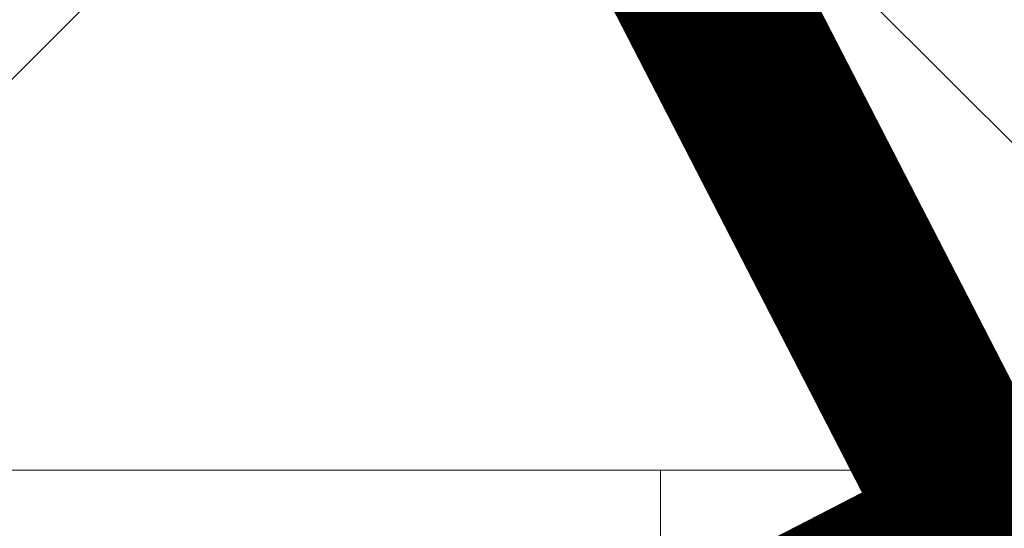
# Model space of a CAD drawing. Extents: x 7489187 to 7491099, y 5781939 to 5785132.
# Tile 25 of 217: x 7490382.299 to 7490383.368, y 5784336.688 to 5784337.24. Entities that reach past the tile are written whole.
import ezdxf
from ezdxf import colors
from ezdxf.entities.mleader import LeaderData, LeaderLine
from ezdxf.math import Vec2, Vec3

# ---------------------------------------------------------------- set-up
doc = ezdxf.new("R2010")
doc.units = 0
doc.header["$MEASUREMENT"] = 0
doc.linetypes.add('DYN_DIM', pattern=[1.0221568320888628, 0.2920448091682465, -0.7301120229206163])
doc.layers.get('0').update_dxf_attribs({"linetype": 'CONTINUOUS', "lineweight": 5})
doc.layers.get('Defpoints').update_dxf_attribs({"linetype": 'CONTINUOUS'})
doc.layers.get('Defpoints').transparency = 0.8
for name, color, linetype, lineweight in [('___wymiary', 1, 'CONTINUOUS', 20), ('___wysokość  - projektowana', 5, 'CONTINUOUS', 20), ('__PROJ_DR_szraf utwardzenia', 141, 'CONTINUOUS', 9), ('__PROJ_IS_sanitarka instalacja (myjnia)', 32, 'CONTINUOUS', 20), ('__PROJ_IS_woda instalacja', 5, 'CONTINUOUS', 20), ('_ISTN__DR_szraf zieleń', 8, 'CONTINUOUS', 30), ('_ISTN_ROZBIÓRKA_DR_szraf zieleń', 40, 'CONTINUOUS', 30), ('_ROZBIÓRKA_DR_szraf utwardzenia', 11, 'CONTINUOUS', 15), ('_ROZBIÓRKA_DR_szraf zieleń', 11, 'CONTINUOUS', 30)]:
    doc.layers.add(name, color=color, linetype=linetype, lineweight=lineweight)
doc.styles.add('Arial', font='arial.ttf')
doc.styles.add('ROMANS', font='romans.shx', dxfattribs={"width": 0.8})
doc.dimstyles.new('PZT-AS', dxfattribs={"dimtxt": 1, "dimasz": 0.5, "dimexe": 1, "dimexo": 1, "dimgap": 0.1, "dimtad": 0, "dimdec": 1, "dimrnd": 0.0005, "dimzin": 0, "dimdsep": 46, "dimtxsty": 'Arial', "dimblk": 'ARCHTICK', "dimcen": 0.5, "dimclrd": 256, "dimclre": 256, "dimclrt": 256, "dimazin": 0, "dimtfac": 1, "dimtdec": 1, "dimtofl": 0, "dimtmove": 0, "dimatfit": 3, "dimldrblk": 'ARCHTICK', "dimfxl": 0, "dimtolj": 1, "dimtzin": 0, "dimarcsym": 0})
pattern_1 = [(273.8880229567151, (-7489999.249338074, -5784190.541704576), (0.8197702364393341, -0.5070811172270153), [0, -0.76, 0, -0.85, 0, -0.8125]), (243.8880229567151, (-7489999.249338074, -5784190.541704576), (0.6853056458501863, -1.5180614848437), [0, -0.41, 0, -0.685, 0, -0.2625]), (203.8880229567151, (-7489998.908895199, -5784190.029529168), (-0.8595845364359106, -1.298303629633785), [0, -0.25, 0, -0.9, 0, -1.175]), (193.8880229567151, (-7489998.908895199, -5784190.029529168), (-0.466577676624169, -1.494684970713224), [0, -0.125, 0, -0.59, 0, -0.675])]

# ---------------------------------------------------------------- blocks, each defined once
blk = doc.blocks.new('EAWEQWEQE')
at = {"layer": '__PROJ_DR_szraf utwardzenia', "ltscale": 2}
h = blk.add_hatch(dxfattribs=at)
h.set_pattern_fill('AR-HBONE', color=256, scale=0.5, angle=45)
h.set_pattern_definition([(90, (-7489965.006917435, -5784369.251104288), (-2, 2), [6, -2]), (180, (-7489965.006917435, -5784367.251104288), (-2, 2), [6, -2])])
edge = h.paths.add_edge_path()
edge.add_line((86.03000000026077, 0.3200000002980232), (85.95000000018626, 1.150000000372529))
edge.add_line((85.95000000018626, 1.150000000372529), (85.99000000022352, 2.150000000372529))
edge.add_line((85.99000000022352, 2.150000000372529), (86.19000000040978, 3.129999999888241))
edge.add_line((86.19000000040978, 3.129999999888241), (86.54000000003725, 4.060000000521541))
edge.add_line((86.54000000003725, 4.060000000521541), (86.9141155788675, 4.745878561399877))
edge.add_line((86.9141155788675, 4.745878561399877), (83.19093015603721, 11.76064102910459))
edge.add_line((83.19093015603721, 11.76064102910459), (82.66000000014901, 11.41999999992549))
edge.add_line((82.66000000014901, 11.41999999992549), (72.50999999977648, 7.799999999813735))
edge.add_arc((72.24903874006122, 9.042990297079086), 1.270088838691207, 219.2149584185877, 281.85683428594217, ccw=False)
edge.add_line((71.26500000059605, 8.240000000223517), (71.04000000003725, 8.650000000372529))
edge.add_arc((69.92013106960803, 8.368443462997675), 1.154720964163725, 14.1127482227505, 101.495783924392)
edge.add_line((69.69000000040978, 9.5), (67.90297361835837, 8.8457025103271))
edge.add_line((67.90297361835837, 8.8457025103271), (69.27792074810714, 5.089185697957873))
edge.add_line((69.27792074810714, 5.089185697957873), (64.58257362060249, 3.37054805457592))
edge.add_line((64.58257362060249, 3.37054805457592), (63.20766350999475, 7.126825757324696))
edge.add_line((63.20766350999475, 7.126825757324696), (59.89222941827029, 5.914727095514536))
edge.add_arc((59.5485867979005, 6.853827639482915), 1.000000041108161, 245.5390053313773, 290.0989574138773, ccw=False)
edge.add_line((59.13451310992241, 5.943584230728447), (51.80837199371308, 9.276277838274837))
edge.add_line((51.80837199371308, 9.276277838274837), (51.35325031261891, 9.483314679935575))
edge.add_arc((51.56028715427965, 9.938436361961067), 0.4999999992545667, 155.5390046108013, 245.53900451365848, ccw=False)
edge.add_line((51.10516547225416, 10.14547320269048), (52.96849702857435, 14.24156833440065))
edge.add_line((52.96849702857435, 14.24156833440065), (49.69162090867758, 15.73223358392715))
edge.add_line((49.69162090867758, 15.73223358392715), (48.3458814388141, 12.77394263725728))
edge.add_arc((47.66319891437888, 13.08449789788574), 0.749999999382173, 155.5390047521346, 335.5390046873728, ccw=False)
edge.add_line((46.98051638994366, 13.39505315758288), (48.32625585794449, 16.35334410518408))
edge.add_line((48.32625585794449, 16.35334410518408), (45.04603271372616, 17.84553193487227))
edge.add_line((45.04603271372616, 17.84553193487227), (43.18270114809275, 13.74943678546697))
edge.add_arc((42.72757946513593, 13.95647362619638), 0.4999999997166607, 245.5390047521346, 335.5390046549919, ccw=False)
edge.add_line((42.52054262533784, 13.50135194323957), (42.06542093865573, 13.70838878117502))
edge.add_line((42.06542093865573, 13.70838878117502), (27.98965454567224, 6.455637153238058))
edge.add_arc((30.7378729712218, 1.122036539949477), 6.00000000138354, 117.2604726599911, 207.2604725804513)
edge.add_line((25.40427235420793, -1.626181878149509), (44.87081948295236, -39.4058528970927))
edge.add_arc((51.98228697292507, -35.74156167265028), 8.00000000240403, 207.2604725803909, 297.2604725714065)
edge.add_line((55.64657819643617, -42.85302916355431), (65.85764832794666, -37.5916207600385))
edge.add_arc((66.3156847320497, -38.48055419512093), 0.9999999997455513, 27.260472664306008, 117.26047266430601, ccw=False)
edge.add_line((67.20461816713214, -38.02251779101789), (69.0367637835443, -41.57825153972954))
edge.add_line((69.0367637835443, -41.57825153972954), (72.23692415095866, -39.92932048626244))
edge.add_line((72.23692415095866, -39.92932048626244), (70.40477853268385, -36.37358674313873))
edge.add_arc((71.29371196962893, -35.91555033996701), 1.000000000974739, 117.260472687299, 207.2604725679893, ccw=False)
edge.add_line((70.83567556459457, -35.02661690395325), (72.45092313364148, -34.19433615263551))
edge.add_line((72.45092313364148, -34.19433615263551), (100.212429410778, -20.30914882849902))
edge.add_line((100.212429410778, -20.30914882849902), (96.95837672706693, -14.17826786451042))
edge.add_line((96.95837672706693, -14.17826786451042), (96.28000000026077, -14.25999999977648))
edge.add_line((96.28000000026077, -14.25999999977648), (95.54999999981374, -14.21999999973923))
edge.add_line((95.54999999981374, -14.21999999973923), (94.81000000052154, -14.0699999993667))
edge.add_line((94.81000000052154, -14.0699999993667), (94.15000000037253, -13.75))
edge.add_line((94.15000000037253, -13.75), (93.59999999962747, -13.29999999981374))
edge.add_line((93.59999999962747, -13.29999999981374), (93.11395277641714, -12.74355050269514))
edge.add_line((93.11395277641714, -12.74355050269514), (86.03000000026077, 0.3200000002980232))
edge = h.paths.add_edge_path(flags=16)
edge.add_line((68.19818073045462, -26.82298227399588), (66.86477710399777, -27.51002606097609))
edge.add_arc((65.975839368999, -27.96806108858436), 1.000003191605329, -62.73945156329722, 27.260289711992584, ccw=False)
edge.add_line((66.43387841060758, -28.85699675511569), (49.9887127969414, -37.33061716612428))
edge.add_arc((49.53067639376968, -36.44168373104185), 0.9999999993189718, 207.2604725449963, 297.2604726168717, ccw=False)
edge.add_line((48.64174295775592, -36.89972013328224), (42.60770879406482, -25.18917772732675))
edge.add_arc((45.27450910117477, -23.81506851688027), 3.000000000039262, 117.2604726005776, 207.260472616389, ccw=False)
edge.add_line((43.90039989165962, -21.14826820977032), (50.04820530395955, -17.79698389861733))
edge.add_line((50.04820530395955, -17.79698389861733), (48.5198065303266, -14.83074636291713))
edge.add_line((48.5198065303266, -14.83074636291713), (41.40833904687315, -18.49503758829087))
edge.add_arc((40.49226624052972, -16.71717071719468), 1.999999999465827, 207.2604725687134, 297.2604726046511, ccw=False)
edge.add_line((38.7143993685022, -17.63324352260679), (38.30819894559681, -16.84491068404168))
edge.add_arc((41.86393269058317, -15.01276507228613), 4.000000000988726, 119.5465124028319, 207.2604725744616, ccw=False)
edge.add_line((39.89141289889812, -11.53294242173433), (42.19067206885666, -10.22961904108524))
edge.add_line((42.19067206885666, -10.22961904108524), (40.65472773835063, -7.322749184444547))
edge.add_line((40.65472773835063, -7.322749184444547), (37.60222481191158, -8.914460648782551))
edge.add_arc((37.13986403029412, -8.02776875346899), 1.000000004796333, 207.2604728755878, 297.53954950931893, ccw=False)
edge.add_line((36.25093059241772, -8.485805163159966), (35.9459182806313, -7.893852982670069))
edge.add_arc((36.83485165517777, -7.435816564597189), 0.9999999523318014, 117.26046988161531, 207.2604749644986, ccw=False)
edge.add_line((36.37681531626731, -6.54688315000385), (39.48808232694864, -4.943755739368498))
edge.add_line((39.48808232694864, -4.943755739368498), (34.72450372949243, 4.301151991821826))
edge.add_line((34.72450372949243, 4.301151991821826), (40.50257106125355, 7.2783886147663))
edge.add_line((40.50257106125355, 7.2783886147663), (45.26614965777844, -1.966519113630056))
edge.add_line((45.26614965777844, -1.966519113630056), (50.99005168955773, 0.9828080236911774))
edge.add_arc((51.44994639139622, 0.07042821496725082), 1.021733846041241, 28.27730476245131, 116.75087229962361, ccw=False)
edge.add_line((52.34975170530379, 0.554463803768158), (52.60836826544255, 0.02900062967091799))
edge.add_arc((51.72075485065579, -0.4315885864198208), 1.000000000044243, -63.43494879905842, 27.425135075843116, ccw=False)
edge.add_line((52.16796844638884, -1.326015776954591), (50.52000000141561, -2.149999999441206))
edge.add_line((50.52000000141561, -2.149999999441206), (52.01594937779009, -4.91204191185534))
edge.add_line((52.01594937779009, -4.91204191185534), (55.01452668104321, -3.400453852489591))
edge.add_arc((55.46466561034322, -4.293412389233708), 1.000000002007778, 34.136835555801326, 116.75259780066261, ccw=False)
edge.add_line((56.29236533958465, -3.732241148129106), (56.74736846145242, -4.599583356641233))
edge.add_arc((55.85843502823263, -5.057619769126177), 1.000000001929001, -62.73952733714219, 27.26047314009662, ccw=False)
edge.add_line((56.316471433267, -5.946553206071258), (52.76073767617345, -7.778698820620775))
edge.add_line((52.76073767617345, -7.778698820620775), (56.19601071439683, -14.44569958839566))
edge.add_line((56.19601071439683, -14.44569958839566), (59.75174444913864, -12.61355397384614))
edge.add_arc((60.209780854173, -13.50248740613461), 0.9999999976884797, 27.260472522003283, 117.26047278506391, ccw=False)
edge.add_line((61.09871428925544, -13.04445100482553), (68.19818073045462, -26.82298227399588))
h.paths.add_polyline_path([(63.77906223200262, -11.76213125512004), (84.22453126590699, -1.227293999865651), (90.17900449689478, -12.78342867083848), (69.7335354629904, -23.31826592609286)], flags=16)
at = {"layer": '_ISTN__DR_szraf zieleń'}
h = blk.add_hatch(dxfattribs=at)
h.set_pattern_fill('AR-SAND', color=256, scale=0.5, angle=236.3880229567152)
h.set_pattern_definition(pattern_1)
edge = h.paths.add_edge_path(flags=17)
edge.add_line((46.94635382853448, -13.79315116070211), (43.59032535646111, -15.57982763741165))
edge.add_line((43.59032535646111, -15.57982763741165), (42.95999999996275, -14.38999999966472))
edge.add_line((42.95999999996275, -14.38999999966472), (38.25999999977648, -16.75))
edge.add_line((38.25999999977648, -16.75), (38.90756137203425, -17.93729795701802))
edge.add_arc((40.49226624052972, -16.71717071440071), 2.000000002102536, 217.5941032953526, 297.2604725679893)
edge.add_line((41.40833904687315, -18.49503758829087), (47.71854556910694, -15.24360819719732))
edge.add_line((47.71854556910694, -15.24360819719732), (46.94635382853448, -13.79315116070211))
h.paths.add_polyline_path([(89.03984216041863, 0.7408491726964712), (87.45000000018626, -0.1799999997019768), (86.28000000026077, 1.870000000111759), (87.94964933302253, 2.794854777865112), (86.9141155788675, 4.745878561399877), (86.54000000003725, 4.060000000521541), (86.19000000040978, 3.129999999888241), (85.99000000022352, 2.150000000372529), (85.95000000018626, 1.150000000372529), (86.03000000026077, 0.3200000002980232), (92.75999999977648, -12.09999999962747), (93.08999999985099, -12.70000000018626), (93.59999999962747, -13.29999999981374), (94.15000000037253, -13.75), (94.81000000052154, -14.0699999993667), (95.54999999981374, -14.21999999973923), (96.28000000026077, -14.25999999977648), (96.95837672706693, -14.17826786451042)], flags=17)
edge = h.paths.add_edge_path()
edge.add_line((100.9142929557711, -21.63151274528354), (100.7000000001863, -22.08999999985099))
edge.add_line((100.7000000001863, -22.08999999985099), (100, -23.55999999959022))
edge.add_line((100, -23.55999999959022), (99.69000000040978, -24.33000000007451))
edge.add_line((99.69000000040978, -24.33000000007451), (99.28000000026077, -25.29000000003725))
edge.add_line((99.28000000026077, -25.29000000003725), (98.9199999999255, -25.89999999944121))
edge.add_line((98.9199999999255, -25.89999999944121), (98.75999999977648, -26.18999999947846))
edge.add_line((98.75999999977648, -26.18999999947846), (97.87000000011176, -27.04999999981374))
edge.add_line((97.87000000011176, -27.04999999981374), (94.28000000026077, -28.87999999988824))
edge.add_line((94.28000000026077, -28.87999999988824), (97.63736342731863, -35.58656293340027))
edge.add_line((97.63736342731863, -35.58656293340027), (93.16631717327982, -37.82480898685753))
edge.add_line((93.16631717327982, -37.82480898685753), (91.88351546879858, -35.26232675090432))
edge.add_line((91.88351546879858, -35.26232675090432), (88.81000000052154, -36.78000000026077))
edge.add_line((88.81000000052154, -36.78000000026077), (89.24121690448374, -37.63662617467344))
edge.add_line((89.24121690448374, -37.63662617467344), (78.86000000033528, -42.87000000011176))
edge.add_line((78.86000000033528, -42.87000000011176), (75.25, -35.67999999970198))
edge.add_line((75.25, -35.67999999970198), (71.29999999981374, -37.66000000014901))
edge.add_line((71.29999999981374, -37.66000000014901), (80.79999999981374, -55.76999999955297))
edge.add_line((80.79999999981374, -55.76999999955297), (77.29999999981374, -57.46999999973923))
edge.add_line((77.29999999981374, -57.46999999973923), (69.25, -42))
edge.add_line((69.25, -42), (63.44000000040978, -44.75999999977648))
edge.add_line((63.44000000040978, -44.75999999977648), (62.3219036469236, -42.59157070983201))
edge.add_line((62.3219036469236, -42.59157070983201), (59.71101718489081, -43.96194514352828))
edge.add_line((59.71101718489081, -43.96194514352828), (60.84999999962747, -46.13999999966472))
edge.add_line((60.84999999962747, -46.13999999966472), (58.66000000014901, -47.29000000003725))
edge.add_line((58.66000000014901, -47.29000000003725), (57.41999999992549, -45.16000000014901))
edge.add_line((57.41999999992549, -45.16000000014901), (56.21445642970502, -42.88642733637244))
edge.add_line((56.21445642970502, -42.88642733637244), (55.20999999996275, -43.20000000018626))
edge.add_line((55.20999999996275, -43.20000000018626), (54.23000000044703, -43.37999999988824))
edge.add_arc((51.92325254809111, -35.80484337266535), 7.91859089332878, 207.0490962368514, 286.93626954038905, ccw=False)
edge.add_line((44.87081948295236, -39.4058528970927), (25.40427235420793, -1.626181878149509))
edge.add_arc((30.7378729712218, 1.122036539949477), 6.000000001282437, 117.26047265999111, 207.2604725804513, ccw=False)
edge.add_line((27.98965454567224, 6.455637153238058), (42.06542094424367, 13.70838878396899))
edge.add_line((42.06542094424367, 13.70838878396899), (44.54986302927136, 19.16984898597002))
edge.add_line((44.54986302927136, 19.16984898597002), (54.29281407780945, 14.73773801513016))
edge.add_line((54.29281407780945, 14.73773801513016), (52.65850050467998, 11.14508493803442))
edge.add_line((52.65850050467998, 11.14508493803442), (55.58000000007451, 12.58999999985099))
edge.add_line((55.58000000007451, 12.58999999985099), (57.96999999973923, 8.140000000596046))
edge.add_line((57.96999999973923, 8.140000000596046), (58.33000000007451, 7.890000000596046))
edge.add_line((58.33000000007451, 7.890000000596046), (59.36000000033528, 8.25))
edge.add_line((59.36000000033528, 8.25), (58.67999999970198, 10.29999999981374))
edge.add_line((58.67999999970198, 10.29999999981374), (59.59999999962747, 10.62999999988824))
edge.add_line((59.59999999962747, 10.62999999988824), (60.3120239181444, 8.584184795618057))
edge.add_line((60.3120239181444, 8.584184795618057), (62.33999999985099, 9.290000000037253))
edge.add_line((62.33999999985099, 9.290000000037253), (61.70000000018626, 11.37000000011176))
edge.add_line((61.70000000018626, 11.37000000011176), (62.65000000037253, 11.70999999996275))
edge.add_line((62.65000000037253, 11.70999999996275), (62.79327710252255, 11.23468389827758))
edge.add_line((62.79327710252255, 11.23468389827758), (65.04409988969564, 12.05855243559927))
edge.add_line((65.04409988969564, 12.05855243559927), (64.88999999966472, 12.50999999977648))
edge.add_line((64.88999999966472, 12.50999999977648), (65.8300000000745, 12.83999999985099))
edge.add_line((65.8300000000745, 12.83999999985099), (65.97795227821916, 12.40037037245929))
edge.add_line((65.97795227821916, 12.40037037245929), (66.52810051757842, 12.60174110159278))
edge.add_line((66.52810051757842, 12.60174110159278), (67.12280952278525, 10.97698603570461))
edge.add_line((67.12280952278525, 10.97698603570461), (69.23000000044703, 11.70000000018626))
edge.add_line((69.23000000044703, 11.70000000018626), (68.54999999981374, 13.81000000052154))
edge.add_line((68.54999999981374, 13.81000000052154), (69.45999999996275, 14.12999999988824))
edge.add_line((69.45999999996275, 14.12999999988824), (70.1699999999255, 12.03000000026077))
edge.add_line((70.1699999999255, 12.03000000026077), (71, 12.32000000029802))
edge.add_line((71, 12.32000000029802), (72.50999999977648, 7.799999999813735))
edge.add_line((72.50999999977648, 7.799999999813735), (82.66000000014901, 11.41999999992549))
edge.add_line((82.66000000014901, 11.41999999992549), (83.19093015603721, 11.76064102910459))
edge.add_line((83.19093015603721, 11.76064102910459), (70.9199999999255, 34.87999999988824))
edge.add_line((70.9199999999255, 34.87999999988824), (51.91000000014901, 39.10000000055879))
edge.add_line((51.91000000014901, 39.10000000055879), (0, 0))
edge.add_line((0, 0), (71.12922030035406, -69.1156747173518))
edge.add_line((71.12922030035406, -69.1156747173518), (70.56000000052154, -66.8999999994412))
edge.add_line((70.56000000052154, -66.8999999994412), (72.98000000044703, -65.91000000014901))
edge.add_line((72.98000000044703, -65.91000000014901), (77.49000000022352, -63.12999999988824))
edge.add_line((77.49000000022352, -63.12999999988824), (87.37000000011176, -55.63999999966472))
edge.add_line((87.37000000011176, -55.63999999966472), (95.04999999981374, -49.75))
edge.add_line((95.04999999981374, -49.75), (105.9199999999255, -41.54999999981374))
edge.add_line((105.9199999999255, -41.54999999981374), (109.8061731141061, -38.38448637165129))
edge.add_line((109.8061731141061, -38.38448637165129), (100.9142929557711, -21.63151274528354))
h.paths.add_polyline_path([(112.2400000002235, -42.96999999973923), (111.5759357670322, -41.71885284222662), (111.1299999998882, -42.04000000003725), (97.87000000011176, -52.12999999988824), (92.5800000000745, -56.0699999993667), (92.92999999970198, -56.79999999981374), (86.37999999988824, -61.91999999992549), (77.59999999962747, -68.38999999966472), (74.25, -70.26999999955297), (72.90929836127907, -70.84536183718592), (73.8300000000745, -71.74000000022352)])
blk = doc.blocks.new('FDFSDFSSDFZ')
at = {"layer": '_ISTN_ROZBIÓRKA_DR_szraf zieleń'}
h = blk.add_hatch(dxfattribs=at)
h.set_pattern_fill('AR-SAND', color=256, scale=0.5, angle=236.3880229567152)
h.set_pattern_definition(pattern_1)
edge = h.paths.add_edge_path(flags=17)
edge.add_line((46.94635382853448, -13.79315116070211), (43.59032535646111, -15.57982763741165))
edge.add_line((43.59032535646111, -15.57982763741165), (42.95999999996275, -14.38999999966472))
edge.add_line((42.95999999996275, -14.38999999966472), (38.25999999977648, -16.75))
edge.add_line((38.25999999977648, -16.75), (39.37166953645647, -18.78823610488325))
edge.add_arc((40.06136920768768, -18.06414055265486), 1.000000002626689, 226.3936601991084, 297.2604725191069)
edge.add_line((40.51940561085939, -18.95307399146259), (47.71854556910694, -15.24360819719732))
edge.add_line((47.71854556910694, -15.24360819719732), (46.94635382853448, -13.79315116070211))
h.paths.add_polyline_path([(89.03984216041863, 0.7408491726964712), (87.45000000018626, -0.1799999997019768), (86.28000000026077, 1.870000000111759), (87.94964933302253, 2.794854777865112), (86.9141155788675, 4.745878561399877), (86.54000000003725, 4.060000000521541), (86.19000000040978, 3.129999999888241), (85.99000000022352, 2.150000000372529), (85.95000000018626, 1.150000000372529), (86.03000000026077, 0.3200000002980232), (92.75999999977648, -12.09999999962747), (93.08999999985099, -12.70000000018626), (93.59999999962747, -13.29999999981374), (94.15000000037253, -13.75), (94.81000000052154, -14.0699999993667), (95.54999999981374, -14.21999999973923), (96.28000000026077, -14.25999999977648), (96.95837672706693, -14.17826786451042)], flags=17)
edge = h.paths.add_edge_path()
edge.add_line((100.9142929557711, -21.63151274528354), (100.7000000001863, -22.08999999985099))
edge.add_line((100.7000000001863, -22.08999999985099), (100, -23.55999999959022))
edge.add_line((100, -23.55999999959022), (99.69000000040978, -24.33000000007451))
edge.add_line((99.69000000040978, -24.33000000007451), (99.28000000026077, -25.29000000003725))
edge.add_line((99.28000000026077, -25.29000000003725), (98.9199999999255, -25.89999999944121))
edge.add_line((98.9199999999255, -25.89999999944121), (98.75999999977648, -26.18999999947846))
edge.add_line((98.75999999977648, -26.18999999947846), (97.87000000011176, -27.04999999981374))
edge.add_line((97.87000000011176, -27.04999999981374), (94.28000000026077, -28.87999999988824))
edge.add_line((94.28000000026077, -28.87999999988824), (97.63736342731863, -35.58656293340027))
edge.add_line((97.63736342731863, -35.58656293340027), (93.16631717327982, -37.82480898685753))
edge.add_line((93.16631717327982, -37.82480898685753), (91.88351546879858, -35.26232675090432))
edge.add_line((91.88351546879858, -35.26232675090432), (88.81000000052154, -36.78000000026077))
edge.add_line((88.81000000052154, -36.78000000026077), (89.24121690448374, -37.63662617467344))
edge.add_line((89.24121690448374, -37.63662617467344), (78.86000000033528, -42.87000000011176))
edge.add_line((78.86000000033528, -42.87000000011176), (75.25, -35.67999999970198))
edge.add_line((75.25, -35.67999999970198), (71.29999999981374, -37.66000000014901))
edge.add_line((71.29999999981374, -37.66000000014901), (80.79999999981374, -55.76999999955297))
edge.add_line((80.79999999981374, -55.76999999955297), (77.29999999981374, -57.46999999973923))
edge.add_line((77.29999999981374, -57.46999999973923), (69.25, -42))
edge.add_line((69.25, -42), (63.44000000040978, -44.75999999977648))
edge.add_line((63.44000000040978, -44.75999999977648), (62.3219036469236, -42.59157070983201))
edge.add_line((62.3219036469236, -42.59157070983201), (59.71101718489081, -43.96194514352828))
edge.add_line((59.71101718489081, -43.96194514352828), (60.84999999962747, -46.13999999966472))
edge.add_line((60.84999999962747, -46.13999999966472), (58.66000000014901, -47.29000000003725))
edge.add_line((58.66000000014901, -47.29000000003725), (57.41999999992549, -45.16000000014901))
edge.add_line((57.41999999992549, -45.16000000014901), (56.2190921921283, -42.89517006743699))
edge.add_line((56.2190921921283, -42.89517006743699), (55.20999999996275, -43.20000000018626))
edge.add_line((55.20999999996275, -43.20000000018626), (54.23000000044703, -43.37999999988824))
edge.add_arc((51.92325254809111, -35.80484337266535), 7.91859089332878, 207.0490962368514, 286.93626954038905, ccw=False)
edge.add_line((44.87081948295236, -39.4058528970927), (33.73000000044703, -17.80999999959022))
edge.add_line((33.73000000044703, -17.80999999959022), (25.40427235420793, -1.626181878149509))
edge.add_arc((30.7378729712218, 1.122036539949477), 6.000000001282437, 117.26047265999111, 207.2604725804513, ccw=False)
edge.add_line((27.98965454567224, 6.455637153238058), (42.06542094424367, 13.70838878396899))
edge.add_line((42.06542094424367, 13.70838878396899), (44.54986302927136, 19.16984898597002))
edge.add_line((44.54986302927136, 19.16984898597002), (54.29281407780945, 14.73773801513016))
edge.add_line((54.29281407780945, 14.73773801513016), (52.65850050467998, 11.14508493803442))
edge.add_line((52.65850050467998, 11.14508493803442), (55.58000000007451, 12.58999999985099))
edge.add_line((55.58000000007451, 12.58999999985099), (57.96999999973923, 8.140000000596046))
edge.add_line((57.96999999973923, 8.140000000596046), (58.33000000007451, 7.890000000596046))
edge.add_line((58.33000000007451, 7.890000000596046), (59.36000000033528, 8.25))
edge.add_line((59.36000000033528, 8.25), (58.67999999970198, 10.29999999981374))
edge.add_line((58.67999999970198, 10.29999999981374), (59.59999999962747, 10.62999999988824))
edge.add_line((59.59999999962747, 10.62999999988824), (60.3120239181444, 8.584184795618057))
edge.add_line((60.3120239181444, 8.584184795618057), (62.33999999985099, 9.290000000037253))
edge.add_line((62.33999999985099, 9.290000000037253), (61.70000000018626, 11.37000000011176))
edge.add_line((61.70000000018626, 11.37000000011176), (62.65000000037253, 11.70999999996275))
edge.add_line((62.65000000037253, 11.70999999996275), (62.79327710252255, 11.23468389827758))
edge.add_line((62.79327710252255, 11.23468389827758), (65.04409988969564, 12.05855243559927))
edge.add_line((65.04409988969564, 12.05855243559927), (64.88999999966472, 12.50999999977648))
edge.add_line((64.88999999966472, 12.50999999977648), (65.8300000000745, 12.83999999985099))
edge.add_line((65.8300000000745, 12.83999999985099), (65.97795227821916, 12.40037037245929))
edge.add_line((65.97795227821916, 12.40037037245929), (66.52810051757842, 12.60174110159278))
edge.add_line((66.52810051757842, 12.60174110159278), (67.12280952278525, 10.97698603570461))
edge.add_line((67.12280952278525, 10.97698603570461), (69.23000000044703, 11.70000000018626))
edge.add_line((69.23000000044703, 11.70000000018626), (68.54999999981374, 13.81000000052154))
edge.add_line((68.54999999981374, 13.81000000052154), (69.45999999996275, 14.12999999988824))
edge.add_line((69.45999999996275, 14.12999999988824), (70.1699999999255, 12.03000000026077))
edge.add_line((70.1699999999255, 12.03000000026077), (71, 12.32000000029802))
edge.add_line((71, 12.32000000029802), (72.50999999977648, 7.799999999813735))
edge.add_line((72.50999999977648, 7.799999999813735), (82.66000000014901, 11.41999999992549))
edge.add_line((82.66000000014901, 11.41999999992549), (83.19093015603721, 11.76064102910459))
edge.add_line((83.19093015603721, 11.76064102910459), (70.9199999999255, 34.87999999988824))
edge.add_line((70.9199999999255, 34.87999999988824), (51.91000000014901, 39.10000000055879))
edge.add_line((51.91000000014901, 39.10000000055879), (0, 0))
edge.add_line((0, 0), (71.12922030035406, -69.1156747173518))
edge.add_line((71.12922030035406, -69.1156747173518), (70.56000000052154, -66.8999999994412))
edge.add_line((70.56000000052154, -66.8999999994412), (72.98000000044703, -65.91000000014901))
edge.add_line((72.98000000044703, -65.91000000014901), (77.49000000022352, -63.12999999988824))
edge.add_line((77.49000000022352, -63.12999999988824), (87.37000000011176, -55.63999999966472))
edge.add_line((87.37000000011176, -55.63999999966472), (95.04999999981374, -49.75))
edge.add_line((95.04999999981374, -49.75), (105.9199999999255, -41.54999999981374))
edge.add_line((105.9199999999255, -41.54999999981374), (109.8061731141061, -38.38448637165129))
edge.add_line((109.8061731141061, -38.38448637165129), (100.9142929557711, -21.63151274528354))
h.paths.add_polyline_path([(112.2400000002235, -42.96999999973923), (111.5759357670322, -41.71885284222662), (111.1299999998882, -42.04000000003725), (97.87000000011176, -52.12999999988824), (92.5800000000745, -56.0699999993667), (92.92999999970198, -56.79999999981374), (86.37999999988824, -61.91999999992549), (77.59999999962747, -68.38999999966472), (74.25, -70.26999999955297), (72.90929836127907, -70.84536183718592), (73.8300000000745, -71.74000000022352)])
at = {"layer": '_ROZBIÓRKA_DR_szraf utwardzenia', "ltscale": 2}
h = blk.add_hatch(dxfattribs=at)
h.set_pattern_fill('AR-HBONE', color=256, scale=0.3)
h.set_pattern_definition([(45, (-7490034.42, -5784375.3), (0, 1.697056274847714), [3.6, -1.2]), (135, (-7490033.571471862, -5784374.451471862), (1.332267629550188e-16, 1.697056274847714), [3.6, -1.2])])
h.paths.add_polyline_path([(38.25, -13.3199999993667), (38.83000000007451, -12.43999999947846), (39.54999999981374, -11.75), (40.32000000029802, -11.29000000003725), (42.19067206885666, -10.22961904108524), (40.65472773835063, -7.322749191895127), (36.23000000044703, -9.629999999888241), (35.19000000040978, -10.3199999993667), (34.46999999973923, -11.01999999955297), (34.08000000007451, -11.51999999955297), (33.57000000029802, -12.37999999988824), (33.40000000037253, -12.79999999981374), (33.13999999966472, -13.76999999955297), (33.03000000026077, -14.75999999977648), (33.03000000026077, -14.91999999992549), (33.11000000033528, -15.91999999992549), (33.33999999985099, -16.88999999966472), (33.73000000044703, -17.80999999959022), (44.74000000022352, -38.16999999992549), (45.5, -39.50999999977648), (46.09999999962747, -40.29999999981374), (46.79000000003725, -41.03000000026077), (46.96999999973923, -41.20000000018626), (47.75, -41.83000000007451), (48.59999999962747, -42.35999999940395), (49.49000000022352, -42.80999999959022), (49.99000000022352, -42.99000000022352), (50.95999999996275, -43.25), (51.94000000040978, -43.41000000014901), (52.94000000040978, -43.46999999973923), (53.24000000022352, -43.46999999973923), (54.23000000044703, -43.37999999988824), (54.53093875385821, -43.32472553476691), (55.32023093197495, -43.0119182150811), (56.07868828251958, -42.63037790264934), (65.84885452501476, -37.59615190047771, -0.4479799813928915), (67.25999990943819, -38.12999982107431), (68.17999999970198, -39.95000000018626), (69.25, -42), (77.29999999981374, -57.46999999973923), (80.79999999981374, -55.76999999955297), (71.29999999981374, -37.66000000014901), (71.11532196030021, -37.75257278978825), (70.40477853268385, -36.37358674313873, -0.4142135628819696), (70.83567556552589, -35.02661690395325), (72.1699999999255, -34.33999999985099), (72.43999998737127, -34.20000000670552), (67.55191766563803, -25.4160916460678), (92.92499999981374, -12.39999999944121), (92.75999999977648, -12.09999999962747), (86.03000000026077, 0.3200000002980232), (60.95999999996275, -12.74000000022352), (66.29999999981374, -23.12999999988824), (66.42999999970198, -23.39999999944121), (66.52000000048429, -23.67999999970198), (66.5800000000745, -23.95999999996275), (66.62000000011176, -24.25999999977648), (66.62000000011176, -24.55999999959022), (66.5850485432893, -24.89786407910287), (66.46999999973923, -25.21999999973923), (66.33999999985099, -25.49000000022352), (66.19000000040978, -25.75), (66, -25.97999999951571), (65.86000000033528, -26.13999999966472), (65.63999999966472, -26.33999999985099), (65.40000000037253, -26.51999999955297), (65.13999999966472, -26.66999999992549), (64.87000000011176, -26.79000000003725), (64.67999999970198, -26.85999999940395), (57.91999999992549, -30.38999999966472), (59.59999999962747, -33.58999999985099), (62.66000000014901, -31.93999999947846), (63.02000000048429, -31.75999999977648), (63.41000000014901, -31.71999999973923), (63.79000000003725, -31.84999999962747), (64.11347826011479, -32.1303478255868), (64.28000000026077, -32.53000000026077), (64.28000000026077, -32.92999999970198), (64.12000000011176, -33.29999999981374), (63.80747909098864, -33.59096774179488), (59.61000000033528, -35.75999999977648), (57.46999999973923, -36.92999999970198), (55.08000000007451, -38.25), (54.12999999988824, -38.54999999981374), (53.13999999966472, -38.66000000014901), (52.81000000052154, -38.64999999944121), (51.82000000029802, -38.49000000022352), (50.88999999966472, -38.14999999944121), (50.37999999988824, -37.85999999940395), (48.83000000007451, -36.12999999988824), (38.25999999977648, -16.75), (37.90000000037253, -15.68999999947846), (37.84999999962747, -14.68999999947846), (37.91000000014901, -14.25999999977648)])
h.paths.add_polyline_path([(67.88999999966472, -12.33999999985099), (67.95000000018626, -12.04999999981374), (68.12999999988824, -11.80999999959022), (68.38999999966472, -11.66000000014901), (68.69000000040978, -11.63999999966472), (68.96999999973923, -11.75999999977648), (69.16000000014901, -11.95999999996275), (72.74000000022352, -18.93999999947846), (72.91000000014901, -19.18999999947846), (72.96999999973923, -19.47999999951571), (72.9199999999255, -19.76999999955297), (72.75, -20.01999999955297), (72.53000000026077, -20.17999999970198), (72.24000000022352, -20.24000000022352), (71.94000000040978, -20.18999999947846), (71.69000000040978, -20.03000000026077), (71.48000000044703, -19.66999999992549), (67.96999999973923, -12.62999999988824)], flags=16)
h.paths.add_polyline_path([(74.59999999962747, -8.979999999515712), (74.58999999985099, -8.679999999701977), (74.70999999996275, -8.410000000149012), (74.92999999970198, -8.21999999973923), (75.21999999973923, -8.149999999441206), (75.50999999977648, -8.209999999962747), (75.75, -8.399999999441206), (75.8300000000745, -8.540000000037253), (79.37000000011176, -15.35999999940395), (79.54999999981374, -15.59999999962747), (79.62999999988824, -15.87999999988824), (79.59999999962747, -16.17999999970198), (79.45999999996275, -16.43999999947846), (79.19933333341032, -16.65533333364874), (78.88999999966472, -16.72999999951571), (78.58999999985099, -16.68999999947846), (78.3300000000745, -16.54999999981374), (78.15000000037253, -16.3199999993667), (78.06000000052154, -16.08000000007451), (74.74000000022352, -9.240000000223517)], flags=16)
h.paths.add_polyline_path([(81.11000000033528, -5.519999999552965), (81.15000000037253, -5.21999999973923), (81.32000000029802, -4.96999999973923), (81.5, -4.849999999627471), (81.79000000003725, -4.78000000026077), (82.0800000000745, -4.839999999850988), (82.32000000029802, -5.019999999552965), (82.38999999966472, -5.120000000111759), (86.09999999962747, -12.25999999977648), (86.13999999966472, -12.55999999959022), (86.06000000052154, -12.83999999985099), (85.87000000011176, -13.0699999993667), (85.77000000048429, -13.13999999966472), (85.49000000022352, -13.22999999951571), (85.19000000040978, -13.18999999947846), (84.92999999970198, -13.04000000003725), (84.77000000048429, -12.83000000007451), (81.20000000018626, -5.799999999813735)], flags=16)
h.paths.add_polyline_path([(58.33000000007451, -9.870000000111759), (58.62999999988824, -9.849999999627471), (58.92999999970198, -9.889999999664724), (59.23230088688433, -9.997964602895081), (59.5, -10.17999999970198), (59.75969072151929, -10.43969072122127), (56.81000000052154, -4.729999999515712), (56.92999999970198, -5.120000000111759), (56.96999999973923, -5.509999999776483), (56.92999999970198, -5.910000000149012), (56.81000000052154, -6.290000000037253), (56.74000000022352, -6.439999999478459), (55.54000000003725, -7.370000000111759), (50.33999999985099, -10.10999999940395), (50.53000000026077, -10.54000000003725), (47.37000000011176, -12.22999999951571), (48.79999999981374, -14.89999999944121)], flags=17)
h.paths.add_polyline_path([(53.41533603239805, 0.9327368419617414), (53.5, 0.5200000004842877), (53.46999999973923, 0.009999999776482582), (53.33999999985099, -0.3599999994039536), (53.12000000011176, -0.7000000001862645), (52.70000000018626, -1.059999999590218), (50.52000000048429, -2.149999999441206), (52.02000000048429, -4.910000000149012), (54.45999999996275, -3.679999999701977), (54.83999999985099, -3.580000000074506), (55.24000000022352, -3.559999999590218), (55.68645669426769, -3.638129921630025), (56.04999999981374, -3.830000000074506), (56.36000000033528, -4.069999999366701), (56.58388452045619, -4.336939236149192)])
h.paths.add_polyline_path([(72.50999999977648, 7.799999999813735), (72.36000000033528, 7.78000000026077), (72.06000000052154, 7.78000000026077), (71.77000000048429, 7.860000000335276), (71.58999999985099, 7.940000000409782), (71.36000000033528, 8.120000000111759), (71.1699999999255, 8.360000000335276), (70.91000000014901, 8.940000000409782), (70.87999999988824, 8.990000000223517), (70.70000000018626, 9.230000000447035), (70.45999999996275, 9.400000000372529), (70.28000000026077, 9.480000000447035), (69.99000000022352, 9.53000000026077), (69.69000000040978, 9.5), (60.24000000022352, 6.040000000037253), (59.77000000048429, 5.870000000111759), (59.28000000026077, 5.820000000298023), (58.72203747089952, 5.920433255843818), (58.23000000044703, 6.200000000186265), (57.87999999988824, 6.540000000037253), (57.62000000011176, 6.96999999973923), (57.61000000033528, 7), (55.21999999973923, 11.49000000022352), (53.04999999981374, 10.41999999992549), (55.73000000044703, 5.169999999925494), (55.70000000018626, 4.78000000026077), (55.48000000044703, 4.450000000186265), (55.29000000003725, 4.320000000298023), (54.90000000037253, 4.25), (54.53000000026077, 4.370000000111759), (54.34999999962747, 4.520000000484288), (51.61000000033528, 9.6800000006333), (49.25, 8.5), (53.25, 1.270000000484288), (53.38704244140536, 0.979792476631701)])
at = {"layer": '_ROZBIÓRKA_DR_szraf zieleń'}
h = blk.add_hatch(dxfattribs=at)
h.set_pattern_fill('AR-SAND', color=256, scale=0.3, angle=236.3880229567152)
h.set_pattern_definition([(273.8880229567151, (-7488972.911736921, -5782412.482118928), (0.4918621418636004, -0.3042486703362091), [0, -0.456, 0, -0.51, 0, -0.4875]), (243.8880229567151, (-7488972.911736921, -5782412.482118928), (0.4111833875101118, -0.9108368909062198), [0, -0.246, 0, -0.411, 0, -0.1575]), (203.8880229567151, (-7488972.707471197, -5782412.174813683), (-0.5157507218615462, -0.7789821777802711), [0, -0.15, 0, -0.54, 0, -0.705]), (193.8880229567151, (-7488972.707471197, -5782412.174813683), (-0.2799466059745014, -0.8968109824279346), [0, -0.075, 0, -0.354, 0, -0.405])])
edge = h.paths.add_edge_path()
edge.add_line((56.24000000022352, -31.25), (51.12399254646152, -21.64313184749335))
edge.add_line((51.12399254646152, -21.64313184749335), (49.02000000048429, -22.74000000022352))
edge.add_line((49.02000000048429, -22.74000000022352), (45.86000000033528, -16.43999999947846))
edge.add_line((45.86000000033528, -16.43999999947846), (47.83000000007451, -15.45000000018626))
edge.add_line((47.83000000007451, -15.45000000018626), (47.71854556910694, -15.24360819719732))
edge.add_line((47.71854556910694, -15.24360819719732), (40.51940561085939, -18.95307399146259))
edge.add_arc((40.06136920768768, -18.06414055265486), 1.000000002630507, 226.3936601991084, 297.2604725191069, ccw=False)
edge.add_line((39.37166953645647, -18.78823610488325), (48.83000000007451, -36.12999999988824))
edge.add_line((48.83000000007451, -36.12999999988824), (50.37999999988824, -37.85999999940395))
edge.add_line((50.37999999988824, -37.85999999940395), (50.88999999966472, -38.14999999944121))
edge.add_line((50.88999999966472, -38.14999999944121), (51.82000000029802, -38.49000000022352))
edge.add_line((51.82000000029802, -38.49000000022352), (52.81000000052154, -38.64999999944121))
edge.add_line((52.81000000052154, -38.64999999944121), (53.13999999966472, -38.66000000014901))
edge.add_line((53.13999999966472, -38.66000000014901), (54.12067073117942, -38.55103658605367))
edge.add_line((54.12067073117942, -38.55103658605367), (55.08000000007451, -38.25))
edge.add_line((55.08000000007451, -38.25), (57.46999999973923, -36.92999999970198))
edge.add_line((57.46999999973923, -36.92999999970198), (54.92999999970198, -31.76999999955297))
edge.add_line((54.92999999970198, -31.76999999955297), (56.24000000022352, -31.25))
h = blk.add_hatch(dxfattribs=at)
h.set_pattern_fill('AR-SAND', color=256, scale=0.3, angle=236.3880229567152)
h.set_pattern_definition([(273.8880229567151, (-7488975.161006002, -5782438.709662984), (0.4918621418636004, -0.3042486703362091), [0, -0.456, 0, -0.51, 0, -0.4875]), (243.8880229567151, (-7488975.161006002, -5782438.709662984), (0.4111833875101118, -0.9108368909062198), [0, -0.246, 0, -0.411, 0, -0.1575]), (203.8880229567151, (-7488974.956740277, -5782438.402357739), (-0.5157507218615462, -0.7789821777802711), [0, -0.15, 0, -0.54, 0, -0.705]), (193.8880229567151, (-7488974.956740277, -5782438.402357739), (-0.2799466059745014, -0.8968109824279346), [0, -0.075, 0, -0.354, 0, -0.405])])
edge = h.paths.add_edge_path()
edge.add_line((54.53093875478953, -43.32472553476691), (54.23000000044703, -43.37999999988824))
edge.add_line((54.23000000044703, -43.37999999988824), (53.24000000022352, -43.46999999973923))
edge.add_line((53.24000000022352, -43.46999999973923), (52.94000000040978, -43.46999999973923))
edge.add_line((52.94000000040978, -43.46999999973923), (51.94000000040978, -43.41000000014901))
edge.add_line((51.94000000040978, -43.41000000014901), (50.95999999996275, -43.25))
edge.add_line((50.95999999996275, -43.25), (49.99000000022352, -42.99000000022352))
edge.add_line((49.99000000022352, -42.99000000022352), (49.49000000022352, -42.80999999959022))
edge.add_line((49.49000000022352, -42.80999999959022), (48.59999999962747, -42.35999999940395))
edge.add_line((48.59999999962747, -42.35999999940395), (47.75, -41.83000000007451))
edge.add_line((47.75, -41.83000000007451), (46.96999999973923, -41.20000000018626))
edge.add_line((46.96999999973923, -41.20000000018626), (46.79000000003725, -41.03000000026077))
edge.add_line((46.79000000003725, -41.03000000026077), (46.09999999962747, -40.29999999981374))
edge.add_line((46.09999999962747, -40.29999999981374), (45.5, -39.50999999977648))
edge.add_line((45.5, -39.50999999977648), (44.74000000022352, -38.16999999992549))
edge.add_line((44.74000000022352, -38.16999999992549), (34.01054008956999, -18.3287825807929))
edge.add_line((34.01054008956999, -18.3287825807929), (44.87081948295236, -39.4058528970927))
edge.add_arc((51.98228698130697, -35.7415616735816), 8.000000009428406, 207.2604725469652, 288.5771599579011)
blk = doc.blocks.new('_ArchTick')
at = {"color": 0, "linetype": 'ByBlock', "const_width": 0.15}
blk.add_lwpolyline([(-0.5, -0.5), (0.5, 0.5)], dxfattribs=at)
blk = doc.blocks.new('*D91')
at = {"layer": '___wymiary', "lineweight": -2}
for p, q in [((7490382.603706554, 5784339.289213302), (7490381.961539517, 5784340.535497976)), ((7490382.41957592, 5784339.646564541), (7490381.338788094, 5784339.08967226)), ((7490378.603506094, 5784337.228049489), (7490377.961339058, 5784338.474334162)), ((7490378.419375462, 5784337.585400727), (7490379.50016329, 5784338.142293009))]:
    blk.add_line(p, q, dxfattribs=at)
at = {"layer": 'Defpoints', "color": 0}
for p in [(7490383.061742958, 5784338.400279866), (7490378.419375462, 5784337.585400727), (7490379.061542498, 5784336.339116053)]:
    blk.add_point(p, dxfattribs=at)
at = {"layer": '___wymiary', "lineweight": -2, "xscale": 0.5, "yscale": 0.5, "zscale": 0.5}
for p, rotation in [((7490382.41957592, 5784339.646564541), 27.26047261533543), ((7490378.419375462, 5784337.585400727), 207.2604726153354)]:
    blk.add_blockref('_ArchTick', p, dxfattribs=dict(at, rotation=rotation))
at = {"layer": '___wymiary', "insert": (7490380.419475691, 5784338.615982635), "char_height": 1, "attachment_point": 5, "rotation": 27.260472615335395, "style": 'Arial'}
blk.add_mtext('\\A1;4.5', dxfattribs=at)
blk = doc.blocks.new('*D142')
at = {"layer": '___wymiary', "lineweight": -2}
for p, q in [((7490384.079945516, 5784339.262407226), (7490383.344229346, 5784339.939697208)), ((7490378.214036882, 5784332.890477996), (7490377.478320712, 5784333.567767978))]:
    blk.add_line(p, q, dxfattribs=at)
at = {"layer": '___wymiary', "linetype": 'DYN_DIM', "lineweight": -2}
for p, q in [((7490384.079945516, 5784339.262407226), (7490378.214036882, 5784332.890477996)), ((7490378.214036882, 5784332.890477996), (7490377.875391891, 5784332.522619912))]:
    blk.add_line(p, q, dxfattribs=at)
at = {"layer": 'Defpoints', "color": 0}
for p in [(7490384.079945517, 5784339.262407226), (7490378.214036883, 5784332.890477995), (7490378.214036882, 5784332.890477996)]:
    blk.add_point(p, dxfattribs=at)
at = {"layer": '___wymiary', "lineweight": -2, "xscale": 0.5, "yscale": 0.5, "zscale": 0.5}
for p, rotation in [((7490384.079945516, 5784339.262407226), 47.36776614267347), ((7490378.214036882, 5784332.890477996), 227.3677661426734)]:
    blk.add_blockref('_ArchTick', p, dxfattribs=dict(at, rotation=rotation))
at = {"layer": '___wymiary', "insert": (7490376.882164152, 5784331.443711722), "char_height": 1.5, "attachment_point": 5, "rotation": 47.367766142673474, "style": 'Arial'}
blk.add_mtext('\\A1;8.7', dxfattribs=at)
blk = doc.blocks.new('*D149')
at = {"layer": '___wymiary', "lineweight": -2}
for p, q in [((7490378.887446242, 5784372.735233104), (7490378.087071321, 5784372.135733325)), ((7490422.632325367, 5784314.332702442), (7490421.831950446, 5784313.733202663))]:
    blk.add_line(p, q, dxfattribs=at)
at = {"layer": '___wymiary', "linetype": 'DYN_DIM', "lineweight": -2}
for p, q in [((7490378.887446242, 5784372.735233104), (7490422.632325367, 5784314.332702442)), ((7490422.632325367, 5784314.332702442), (7490422.932075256, 5784313.93251498))]:
    blk.add_line(p, q, dxfattribs=at)
at = {"layer": 'Defpoints', "color": 0}
for p in [(7490379.686149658, 5784373.333480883), (7490423.431028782, 5784314.930950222), (7490422.632325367, 5784314.332702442)]:
    blk.add_point(p, dxfattribs=at)
at = {"layer": '___wymiary', "lineweight": -2, "xscale": 0.5, "yscale": 0.5, "zscale": 0.5}
for p, rotation in [((7490378.887446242, 5784372.735233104), 126.8340803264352), ((7490422.632325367, 5784314.332702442), 306.8340803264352)]:
    blk.add_blockref('_ArchTick', p, dxfattribs=dict(at, rotation=rotation))
at = {"layer": '___wymiary', "insert": (7490424.154731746, 5784312.300181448), "char_height": 1.5, "attachment_point": 5, "rotation": 306.83408032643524, "style": 'Arial'}
blk.add_mtext('\\A1;73.0', dxfattribs=at)
blk = doc.blocks.new('*D159')
at = {"layer": '___wymiary', "lineweight": -2}
for p, q in [((7490404.153535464, 5784351.981734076), (7490403.436393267, 5784352.67866095)), ((7490381.937832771, 5784329.121634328), (7490381.220690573, 5784329.818561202))]:
    blk.add_line(p, q, dxfattribs=at)
at = {"layer": '___wymiary', "linetype": 'DYN_DIM', "lineweight": -2}
for p, q in [((7490404.153535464, 5784351.981734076), (7490381.937832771, 5784329.121634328)), ((7490381.937832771, 5784329.121634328), (7490381.589369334, 5784328.763063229))]:
    blk.add_line(p, q, dxfattribs=at)
at = {"layer": 'Defpoints', "color": 0}
for p in [(7490404.153535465, 5784351.981734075), (7490381.937832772, 5784329.121634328), (7490381.937832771, 5784329.121634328)]:
    blk.add_point(p, dxfattribs=at)
at = {"layer": '___wymiary', "lineweight": -2, "xscale": 0.5, "yscale": 0.5, "zscale": 0.5}
for p, rotation in [((7490404.153535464, 5784351.981734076), 45.81903626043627), ((7490381.937832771, 5784329.121634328), 225.8190362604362)]:
    blk.add_blockref('_ArchTick', p, dxfattribs=dict(at, rotation=rotation))
at = {"layer": '___wymiary', "insert": (7490380.161239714, 5784327.293508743), "char_height": 1.5, "attachment_point": 5, "rotation": 45.81903626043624, "style": 'Arial'}
blk.add_mtext('\\A1;31.9', dxfattribs=at)
blk = doc.blocks.new('*D166')
at = {"layer": '___wymiary', "lineweight": -2}
for p, q in [((7490382.01625953, 5784388.013957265), (7490382.816531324, 5784388.613594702)), ((7490431.981113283, 5784321.331224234), (7490432.781385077, 5784321.930861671))]:
    blk.add_line(p, q, dxfattribs=at)
at = {"layer": '___wymiary', "linetype": 'DYN_DIM', "lineweight": -2}
for p, q in [((7490382.01625953, 5784388.013957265), (7490431.981113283, 5784321.331224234)), ((7490431.981113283, 5784321.331224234), (7490432.280932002, 5784320.931088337))]:
    blk.add_line(p, q, dxfattribs=at)
at = {"layer": 'Defpoints', "color": 0}
for p in [(7490382.01625953, 5784388.013957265), (7490431.981113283, 5784321.331224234), (7490431.981113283, 5784321.331224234)]:
    blk.add_point(p, dxfattribs=at)
at = {"layer": '___wymiary', "lineweight": -2, "xscale": 0.5, "yscale": 0.5, "zscale": 0.5}
for p, rotation in [((7490382.01625953, 5784388.013957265), 126.8439354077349), ((7490431.981113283, 5784321.331224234), 306.843935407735)]:
    blk.add_blockref('_ArchTick', p, dxfattribs=dict(at, rotation=rotation))
at = {"layer": '___wymiary', "insert": (7490433.509697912, 5784319.291186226), "char_height": 1.5, "attachment_point": 5, "rotation": 306.843935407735, "style": 'Arial'}
blk.add_mtext('\\A1;83.3', dxfattribs=at)
blk = doc.blocks.new('_Dot')
at = {"color": 0, "linetype": 'ByBlock', "lineweight": -2}
blk.add_line((-0.5, 0), (-1, 0), dxfattribs=at)
at = {"color": 0, "linetype": 'ByBlock', "const_width": 0.5}
blk.add_lwpolyline([(-0.25, 0, 1), (0.25, 0, 1)], format="xyb", close=True, dxfattribs=at)

msp = doc.modelspace()

# ---------------------------------------------------------------- linework, layer by layer
at = {"layer": '__PROJ_IS_sanitarka instalacja (myjnia)', "const_width": 0.2}
msp.add_lwpolyline([(7490392.579248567, 5784341.43968488), (7490382.514923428, 5784336.253889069)], dxfattribs=at)
at = {"layer": '__PROJ_IS_woda instalacja', "linetype": 'Continuous', "ltscale": 15, "const_width": 0.2}
msp.add_lwpolyline([(7490433.789289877, 5784355.901851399), (7490397.715362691, 5784336.665727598), (7490395.868848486, 5784339.988186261), (7490384.612173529, 5784334.230875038), (7490364.757311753, 5784372.764167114), (7490375.323149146, 5784378.208256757), (7490375.606858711, 5784378.117495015), (7490375.90280648, 5784377.543122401)], dxfattribs=at)

# ---------------------------------------------------------------- block references
for name in ['EAWEQWEQE', 'FDFSDFSSDFZ']:
    msp.add_blockref(name, (7490334.42, 5784375.3))

# ---------------------------------------------------------------- dimensions: what is measured, and where the dimension line sits
at = {"layer": '___wymiary'}
for base, p1, p2, angle, picture, middle in [((7490431.981113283, 5784321.331224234), (7490382.016259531, 5784388.013957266), (7490431.981113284, 5784321.331224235), 306.84393540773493, '*D166', (7490433.509697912, 5784319.291186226)), ((7490422.632325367, 5784314.332702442), (7490379.686149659, 5784373.333480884), (7490423.431028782, 5784314.930950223), 306.8340803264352, '*D149', (7490424.154731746, 5784312.300181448)), ((7490381.937832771, 5784329.121634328), (7490404.153535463, 5784351.981734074), (7490381.937832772, 5784329.121634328), 225.81903626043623, '*D159', (7490380.161239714, 5784327.293508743)), ((7490378.214036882, 5784332.890477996), (7490384.079945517, 5784339.262407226), (7490378.214036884, 5784332.890477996), 227.36776614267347, '*D142', (7490376.882164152, 5784331.443711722))]:
    dim = msp.add_linear_dim(base=base, p1=p1, p2=p2, angle=angle, dimstyle='PZT-AS', override={"dimtxt": 1.5, "dimfxl": 5}, dxfattribs=at)
    dim.commit()
    dim.dimension.update_dxf_attribs({"geometry": picture, "text_midpoint": middle, "dimtype": 161})
dim = msp.add_linear_dim(base=(7490378.419375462, 5784337.585400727), p1=(7490383.061742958, 5784338.400279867), p2=(7490379.061542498, 5784336.339116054), angle=27.26047261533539, dimstyle='PZT-AS', override={"dimtmove": 1}, dxfattribs=at)
dim.commit()
dim.dimension.update_dxf_attribs({"geometry": '*D91', "text_midpoint": (7490380.419475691, 5784338.615982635)})

# ---------------------------------------------------------------- leaders
at = {"layer": '___wysokość  - projektowana'}
ml = msp.add_multileader_mtext('Standard', dxfattribs=at)
ml.set_content('105.33', color=256, style='ROMANS')
ml.set_leader_properties()
ml.set_arrow_properties(name='DOT')
ml.build(insert=Vec2(0, 0))
ml.multileader.update_dxf_attribs({"text_left_attachment_type": 6, "text_right_attachment_type": 6, "dogleg_length": 0, "arrow_head_size": 0.3})
ctx = ml.context
ctx.base_point, ctx.char_height, ctx.arrow_head_size, ctx.landing_gap_size, ctx.plane_origin = Vec3(7490380.422442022, 5784335.116413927), 1, 0.3, 0.09, Vec3(7490394.106529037, 5784340.354455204)
ctx.left_attachment, ctx.right_attachment, ctx.text_align_type = 6, 6, 2
notes = []
notes.append((ctx, [(1, (1, 1, 0), (7490384.45006107, 5784335.116413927), (-1, 0), 0, [(0, [(7490384.641991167, 5784337.855126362)], 0, [])])]))
ctx.mtext.insert, ctx.mtext.alignment, ctx.mtext.flow_direction = Vec3(7490384.360061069, 5784336.316413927), 3, 5
for ctx, leaders in notes:
    for number, flags, end, landing, length, lines in leaders:
        leader = LeaderData()
        leader.index, (leader.has_last_leader_line, leader.has_dogleg_vector, leader.attachment_direction) = number, flags
        leader.last_leader_point, leader.dogleg_vector, leader.dogleg_length = Vec3(end), Vec3(landing), length
        for number, points, colour, breaks in lines:
            line = LeaderLine()
            line.index, line.vertices, line.color, line.breaks = number, Vec3.list(points), colors.encode_raw_color(colour), breaks
            leader.lines.append(line)
        ctx.leaders.append(leader)

doc.saveas('drawing.dxf')
